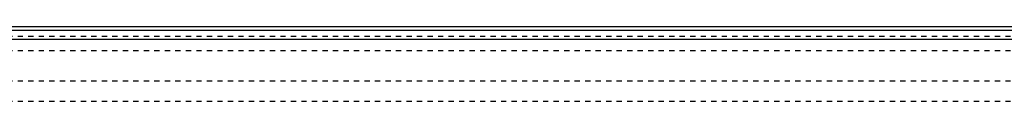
# Model space of a CAD drawing. Extents: x -702 to 139, y -105 to 105.
# Tile 11 of 14: x -282 to -94, y 48 to 62. Entities that reach past the tile are written whole.
import ezdxf

# ---------------------------------------------------------------- set-up
doc = ezdxf.new("R2010")
doc.units = 0
doc.linetypes.add('DASHED', pattern=[2, 1, -1])
doc.layers.add('AM_0', color=7, linetype='CONTINUOUS')
doc.layers.add('AM_3', color=7, linetype='DASHED')

msp = doc.modelspace()

# ---------------------------------------------------------------- linework, layer by layer
at = {"layer": 'AM_0', "color": 7, "linetype": 'CONTINUOUS'}
for p, q in [((-90, 62.39), (-440, 62.39)), ((-434.3, 61.72), (-90, 61.72)), ((-372.31, 60.02), (-90, 60.02))]:
    msp.add_line(p, q, dxfattribs=at)
at = {"layer": 'AM_3', "color": 6, "linetype": 'DASHED'}
for p, q in [((-440, 60.6), (50, 60.6)), ((-440, 57.89), (50, 57.89)), ((-440, 52.11), (50, 52.11)), ((-440, 48.19), (50, 48.19))]:
    msp.add_line(p, q, dxfattribs=at)

doc.saveas('drawing.dxf')
